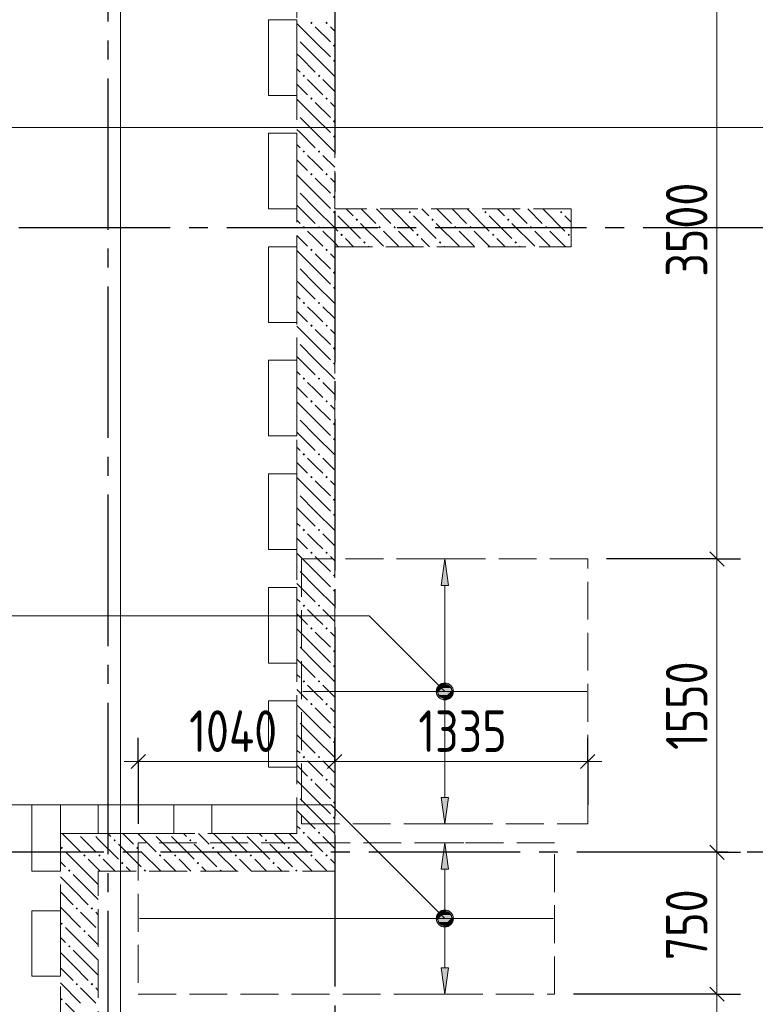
# Model space of a CAD drawing. Header units: millimetres. Extents: x 0 to 43617, y 0 to 59400.
# Tile 8 of 36: x 7459 to 11347, y 31627 to 36830. Entities that reach past the tile are written whole.
import ezdxf

# ---------------------------------------------------------------- set-up
doc = ezdxf.new("R2010")
doc.units = ezdxf.units.MM
doc.linetypes.add('______2', pattern=[270, 200, -70])
doc.linetypes.add('______5', pattern=[1100, 800, -100, 100, -100])
for name, color, linetype, lineweight in [('Standard', 7, 'Continuous', 25), ('ДОП Верх по У', 7, 'Continuous', 25), ('Оси', 40, '______5', 18), ('Позиционная метка номер позиции', 7, 'Continuous', 13), ('Примечания', 7, 'Continuous', 25)]:
    doc.layers.add(name, color=color, linetype=linetype, lineweight=lineweight)
doc.layers.add('ЖБ Перекрытие верхний уровень', color=7, linetype='Continuous', lineweight=25, true_color=0xe0e0ff)
doc.layers.add('ЖБ Стена верхний уровень', color=7, linetype='Continuous', lineweight=25, true_color=0x006e00)
doc.styles.add('GOST 2.304-81', font='txt')

msp = doc.modelspace()

# ---------------------------------------------------------------- hatches: boundary and pattern name
at = {"layer": 'ДОП Верх по У', "linetype": 'Continuous', "lineweight": 13, "transparency": 33554687}
for points in [[(9726, 33840), (9706, 33980), (9686, 33840)], [(9673.7, 33298.7), (9738.2, 33298.7), (9724.7, 33312.2)], [(9673.7, 33298.7), (9724.7, 33312.2), (9687.2, 33312.2)], [(9687.2, 33312.2), (9724.7, 33312.2), (9706, 33317.5)], [(9668.5, 33280), (9743.5, 33280), (9738.2, 33298.7)], [(9668.5, 33280), (9738.2, 33298.7), (9673.7, 33298.7)], [(9673.7, 33261.2), (9743.5, 33280), (9668.5, 33280)], [(9673.7, 33261.2), (9738.2, 33261.2), (9743.5, 33280)], [(9687.2, 33247.8), (9738.2, 33261.2), (9673.7, 33261.2)], [(9687.2, 33247.8), (9724.7, 33247.8), (9738.2, 33261.2)], [(9724.7, 33247.8), (9687.2, 33247.8), (9706, 33242.5)], [(9726, 32340), (9706, 32480), (9686, 32340)], [(9673.7, 32098.7), (9738.2, 32098.7), (9724.7, 32112.2)], [(9673.7, 32098.7), (9724.7, 32112.2), (9687.2, 32112.2)], [(9687.2, 32112.2), (9724.7, 32112.2), (9706, 32117.5)], [(9668.5, 32080), (9743.5, 32080), (9738.2, 32098.7)], [(9668.5, 32080), (9738.2, 32098.7), (9673.7, 32098.7)], [(9673.7, 32061.2), (9743.5, 32080), (9668.5, 32080)], [(9673.7, 32061.2), (9738.2, 32061.2), (9743.5, 32080)], [(9687.2, 32047.8), (9738.2, 32061.2), (9673.7, 32061.2)], [(9687.2, 32047.8), (9724.7, 32047.8), (9738.2, 32061.2)], [(9724.7, 32047.8), (9687.2, 32047.8), (9706, 32042.5)]]:
    msp.add_hatch(color=7, dxfattribs=at).paths.add_polyline_path(points)
for points in [[(9726, 32720), (9706, 32580), (9686, 32720)], [(9726, 31820), (9706, 31680), (9686, 31820)]]:
    msp.add_hatch(color=7, dxfattribs=at).paths.add_polyline_path(points, flags=16)
at = {"layer": 'ЖБ Стена верхний уровень', "linetype": 'Continuous', "lineweight": 18, "transparency": 33554687}
for points in [[(8994.5, 36813.1), (9001, 36819.6), (9007.5, 36813.1), (9001, 36806.6)], [(9074.5, 36813.1), (9081, 36819.6), (9087.5, 36813.1), (9081, 36806.6)], [(8924, 36736.6), (8927.5, 36733.1), (8924, 36729.7)], [(9114.5, 36693.1), (9121, 36699.6), (9124, 36696.6), (9124, 36689.7), (9121, 36686.6)], [(9114.5, 36613.1), (9121, 36619.6), (9124, 36616.6), (9124, 36609.7), (9121, 36606.6)], [(8954.5, 36533.1), (8960.9, 36539.6), (8967.4, 36533.1), (8960.9, 36526.6)], [(9034.5, 36533.1), (9041, 36539.6), (9047.4, 36533.1), (9041, 36526.6)], [(8994.5, 36413.1), (9001, 36419.6), (9007.5, 36413.1), (9001, 36406.6)], [(9074.5, 36413.1), (9081, 36419.6), (9087.5, 36413.1), (9081, 36406.6)], [(8924, 36336.6), (8927.5, 36333.1), (8924, 36329.7)], [(9114.5, 36293.1), (9121, 36299.6), (9124, 36296.6), (9124, 36289.7), (9121, 36286.6)], [(9114.5, 36213.1), (9121, 36219.6), (9124, 36216.6), (9124, 36209.7), (9121, 36206.6)], [(8954.5, 36133.1), (8960.9, 36139.6), (8967.4, 36133.1), (8960.9, 36126.6)], [(9034.5, 36133.1), (9041, 36139.6), (9047.4, 36133.1), (9041, 36126.6)], [(8994.5, 36013.1), (9001, 36019.6), (9007.5, 36013.1), (9001, 36006.6)], [(9074.5, 36013.1), (9081, 36019.6), (9087.5, 36013.1), (9081, 36006.6)], [(8924, 35936.6), (8927.5, 35933.1), (8924, 35929.7)], [(9114.5, 35893.1), (9121, 35899.6), (9124, 35896.6), (9124, 35889.7), (9121, 35886.6)], [(9114.5, 35813.1), (9121, 35819.6), (9124, 35816.6), (9124, 35809.7), (9121, 35806.6)], [(9124, 35816.6), (9127.5, 35813.1), (9124, 35809.7)], [(9514.5, 35813.1), (9521, 35819.6), (9527.5, 35813.1), (9521, 35806.6)], [(9914.5, 35813.1), (9921, 35819.6), (9927.5, 35813.1), (9921, 35806.6)], [(10314.5, 35813.1), (10321, 35819.6), (10327.5, 35813.1), (10321, 35806.6)], [(9234.5, 35773.1), (9241, 35779.6), (9247.4, 35773.1), (9241, 35766.6)], [(9634.5, 35773.1), (9641, 35779.6), (9647.4, 35773.1), (9641, 35766.6)], [(10034.5, 35773.1), (10041, 35779.6), (10047.4, 35773.1), (10041, 35766.6)], [(8954.5, 35733.1), (8960.9, 35739.6), (8967.4, 35733.1), (8960.9, 35726.6)], [(9034.5, 35733.1), (9041, 35739.6), (9047.4, 35733.1), (9041, 35726.6)], [(9154.5, 35693.1), (9160.9, 35699.6), (9167.4, 35693.1), (9160.9, 35686.6)], [(9354.5, 35733.1), (9360.9, 35739.6), (9367.4, 35733.1), (9360.9, 35726.6)], [(9434.5, 35733.1), (9441, 35739.6), (9447.4, 35733.1), (9441, 35726.6)], [(9554.5, 35693.1), (9560.9, 35699.6), (9567.4, 35693.1), (9560.9, 35686.6)], [(9754.5, 35733.1), (9760.9, 35739.6), (9767.4, 35733.1), (9760.9, 35726.6)], [(9834.5, 35733.1), (9841, 35739.6), (9847.4, 35733.1), (9841, 35726.6)], [(9954.5, 35693.1), (9960.9, 35699.6), (9967.4, 35693.1), (9960.9, 35686.6)], [(10154.5, 35733.1), (10160.9, 35739.6), (10167.4, 35733.1), (10160.9, 35726.6)], [(10234.5, 35733.1), (10241, 35739.6), (10247.4, 35733.1), (10241, 35726.6)], [(10354.5, 35693.1), (10360.9, 35699.6), (10367.4, 35693.1), (10360.9, 35686.6)], [(9274.5, 35653.1), (9281, 35659.6), (9287.5, 35653.1), (9281, 35646.6)], [(9674.5, 35653.1), (9681, 35659.6), (9687.5, 35653.1), (9681, 35646.6)], [(10074.5, 35653.1), (10081, 35659.6), (10087.5, 35653.1), (10081, 35646.6)], [(8994.5, 35613.1), (9001, 35619.6), (9007.5, 35613.1), (9001, 35606.6)], [(9074.5, 35613.1), (9081, 35619.6), (9087.5, 35613.1), (9081, 35606.6)], [(8924, 35536.6), (8927.5, 35533.1), (8924, 35529.7)], [(9114.5, 35493.1), (9121, 35499.6), (9124, 35496.6), (9124, 35489.7), (9121, 35486.6)], [(9114.5, 35413.1), (9121, 35419.6), (9124, 35416.6), (9124, 35409.7), (9121, 35406.6)], [(8954.5, 35333.1), (8960.9, 35339.6), (8967.4, 35333.1), (8960.9, 35326.6)], [(9034.5, 35333.1), (9041, 35339.6), (9047.4, 35333.1), (9041, 35326.6)], [(8994.5, 35213.1), (9001, 35219.6), (9007.5, 35213.1), (9001, 35206.6)], [(9074.5, 35213.1), (9081, 35219.6), (9087.5, 35213.1), (9081, 35206.6)], [(8924, 35136.6), (8927.5, 35133.1), (8924, 35129.7)], [(9114.5, 35093.1), (9121, 35099.6), (9124, 35096.6), (9124, 35089.7), (9121, 35086.6)], [(9114.5, 35013.1), (9121, 35019.6), (9124, 35016.6), (9124, 35009.7), (9121, 35006.6)], [(8954.5, 34933.1), (8960.9, 34939.6), (8967.4, 34933.1), (8960.9, 34926.6)], [(9034.5, 34933.1), (9041, 34939.6), (9047.4, 34933.1), (9041, 34926.6)], [(8994.5, 34813.1), (9001, 34819.6), (9007.5, 34813.1), (9001, 34806.6)], [(9074.5, 34813.1), (9081, 34819.6), (9087.5, 34813.1), (9081, 34806.6)], [(8924, 34736.6), (8927.5, 34733.1), (8924, 34729.7)], [(9114.5, 34693.1), (9121, 34699.6), (9124, 34696.6), (9124, 34689.7), (9121, 34686.6)], [(9114.5, 34613.1), (9121, 34619.6), (9124, 34616.6), (9124, 34609.7), (9121, 34606.6)], [(8954.5, 34533.1), (8960.9, 34539.6), (8967.4, 34533.1), (8960.9, 34526.6)], [(9034.5, 34533.1), (9041, 34539.6), (9047.4, 34533.1), (9041, 34526.6)], [(8994.5, 34413.1), (9001, 34419.6), (9007.5, 34413.1), (9001, 34406.6)], [(9074.5, 34413.1), (9081, 34419.6), (9087.5, 34413.1), (9081, 34406.6)], [(8924, 34336.6), (8927.5, 34333.1), (8924, 34329.7)], [(9114.5, 34293.1), (9121, 34299.6), (9124, 34296.6), (9124, 34289.7), (9121, 34286.6)], [(9114.5, 34213.1), (9121, 34219.6), (9124, 34216.6), (9124, 34209.7), (9121, 34206.6)], [(8954.5, 34133.1), (8960.9, 34139.6), (8967.4, 34133.1), (8960.9, 34126.6)], [(9034.5, 34133.1), (9041, 34139.6), (9047.4, 34133.1), (9041, 34126.6)], [(8994.5, 34013.1), (9001, 34019.6), (9007.5, 34013.1), (9001, 34006.6)], [(9074.5, 34013.1), (9081, 34019.6), (9087.5, 34013.1), (9081, 34006.6)], [(8924, 33936.6), (8927.5, 33933.1), (8924, 33929.7)], [(9114.5, 33893.1), (9121, 33899.6), (9124, 33896.6), (9124, 33889.7), (9121, 33886.6)], [(9114.5, 33813.1), (9121, 33819.6), (9124, 33816.6), (9124, 33809.7), (9121, 33806.6)], [(8954.5, 33733.1), (8960.9, 33739.6), (8967.4, 33733.1), (8960.9, 33726.6)], [(9034.5, 33733.1), (9041, 33739.6), (9047.4, 33733.1), (9041, 33726.6)], [(8994.5, 33613.1), (9001, 33619.6), (9007.5, 33613.1), (9001, 33606.6)], [(9074.5, 33613.1), (9081, 33619.6), (9087.5, 33613.1), (9081, 33606.6)], [(8924, 33536.6), (8927.5, 33533.1), (8924, 33529.7)], [(9114.5, 33493.1), (9121, 33499.6), (9124, 33496.6), (9124, 33489.7), (9121, 33486.6)], [(9114.5, 33413.1), (9121, 33419.6), (9124, 33416.6), (9124, 33409.7), (9121, 33406.6)], [(8954.5, 33333.1), (8960.9, 33339.6), (8967.4, 33333.1), (8960.9, 33326.6)], [(9034.5, 33333.1), (9041, 33339.6), (9047.4, 33333.1), (9041, 33326.6)], [(8994.5, 33213.1), (9001, 33219.6), (9007.5, 33213.1), (9001, 33206.6)], [(9074.5, 33213.1), (9081, 33219.6), (9087.5, 33213.1), (9081, 33206.6)], [(8924, 33136.6), (8927.5, 33133.1), (8924, 33129.7)], [(9114.5, 33093.1), (9121, 33099.6), (9124, 33096.6), (9124, 33089.7), (9121, 33086.6)], [(9114.5, 33013.1), (9121, 33019.6), (9124, 33016.6), (9124, 33009.7), (9121, 33006.6)], [(8954.5, 32933.1), (8960.9, 32939.6), (8967.4, 32933.1), (8960.9, 32926.6)], [(9034.5, 32933.1), (9041, 32939.6), (9047.4, 32933.1), (9041, 32926.6)], [(8994.5, 32813.1), (9001, 32819.6), (9007.5, 32813.1), (9001, 32806.6)], [(9074.5, 32813.1), (9081, 32819.6), (9087.5, 32813.1), (9081, 32806.6)], [(8924, 32736.6), (8927.5, 32733.1), (8924, 32729.7)], [(9114.5, 32693.1), (9121, 32699.6), (9124, 32696.6), (9124, 32689.7), (9121, 32686.6)], [(9114.5, 32613.1), (9121, 32619.6), (9124, 32616.6), (9124, 32609.7), (9121, 32606.6)], [(7764.3, 32530), (7760.9, 32526.6), (7757.6, 32530)], [(7844.3, 32530), (7841, 32526.6), (7837.6, 32530)], [(8164.3, 32530), (8160.9, 32526.6), (8157.6, 32530)], [(8244.3, 32530), (8241, 32526.6), (8237.6, 32530)], [(8564.3, 32530), (8560.9, 32526.6), (8557.6, 32530)], [(8644.3, 32530), (8641, 32526.6), (8637.6, 32530)], [(8954.5, 32533.1), (8960.9, 32539.6), (8967.4, 32533.1), (8964.3, 32530), (8957.6, 32530)], [(8964.3, 32530), (8960.9, 32526.6), (8957.6, 32530)], [(9034.5, 32533.1), (9041, 32539.6), (9047.4, 32533.1), (9044.3, 32530), (9037.6, 32530)], [(9044.3, 32530), (9041, 32526.6), (9037.6, 32530)], [(7954.5, 32493.1), (7960.9, 32499.6), (7967.4, 32493.1), (7960.9, 32486.6)], [(8354.5, 32493.1), (8360.9, 32499.6), (8367.4, 32493.1), (8360.9, 32486.6)], [(8754.5, 32493.1), (8760.9, 32499.6), (8767.4, 32493.1), (8760.9, 32486.6)], [(7674.5, 32453.1), (7681, 32459.6), (7687.5, 32453.1), (7681, 32446.6)], [(7794.5, 32413.1), (7801, 32419.6), (7807.5, 32413.1), (7801, 32406.6)], [(7874.5, 32413.1), (7881, 32419.6), (7887.5, 32413.1), (7881, 32406.6)], [(8074.5, 32453.1), (8081, 32459.6), (8087.5, 32453.1), (8081, 32446.6)], [(8194.5, 32413.1), (8201, 32419.6), (8207.5, 32413.1), (8201, 32406.6)], [(8274.5, 32413.1), (8281, 32419.6), (8287.5, 32413.1), (8281, 32406.6)], [(8474.5, 32453.1), (8481, 32459.6), (8487.5, 32453.1), (8481, 32446.6)], [(8594.5, 32413.1), (8601, 32419.6), (8607.5, 32413.1), (8601, 32406.6)], [(8674.5, 32413.1), (8681, 32419.6), (8687.5, 32413.1), (8681, 32406.6)], [(8874.5, 32453.1), (8881, 32459.6), (8887.5, 32453.1), (8881, 32446.6)], [(8994.5, 32413.1), (9001, 32419.6), (9007.5, 32413.1), (9001, 32406.6)], [(9074.5, 32413.1), (9081, 32419.6), (9087.5, 32413.1), (9081, 32406.6)], [(7994.5, 32373.1), (8001, 32379.6), (8007.5, 32373.1), (8001, 32366.6)], [(8394.5, 32373.1), (8401, 32379.6), (8407.5, 32373.1), (8401, 32366.6)], [(8794.5, 32373.1), (8801, 32379.6), (8807.5, 32373.1), (8801, 32366.6)], [(7714.5, 32333.1), (7721, 32339.6), (7727.5, 32333.1), (7721, 32326.6)], [(8114.5, 32333.1), (8121, 32339.6), (8127.5, 32333.1), (8124.3, 32330), (8117.6, 32330)], [(8514.5, 32333.1), (8521, 32339.6), (8527.5, 32333.1), (8524.3, 32330), (8517.6, 32330)], [(8914.5, 32333.1), (8921, 32339.6), (8927.5, 32333.1), (8924.3, 32330), (8917.6, 32330)], [(7754.5, 32133.1), (7760.9, 32139.6), (7767.4, 32133.1), (7760.9, 32126.6)], [(7834.5, 32133.1), (7841, 32139.6), (7847.4, 32133.1), (7841, 32126.6)], [(7674.5, 32053.1), (7681, 32059.6), (7687.5, 32053.1), (7681, 32046.6)], [(7794.5, 32013.1), (7801, 32019.6), (7807.5, 32013.1), (7801, 32006.6)], [(7714.5, 31933.1), (7721, 31939.6), (7727.5, 31933.1), (7721, 31926.6)], [(7754.5, 31733.1), (7760.9, 31739.6), (7767.4, 31733.1), (7760.9, 31726.6)], [(7834.5, 31733.1), (7841, 31739.6), (7847.4, 31733.1), (7841, 31726.6)], [(7674.5, 31653.1), (7681, 31659.6), (7687.5, 31653.1), (7681, 31646.6)]]:
    msp.add_hatch(color=7, dxfattribs=at).paths.add_polyline_path(points, flags=16)
at = {"layer": 'Позиционная метка номер позиции', "linetype": 'Continuous', "lineweight": 13, "transparency": 33554687}
for points in [[(9674.2, 33248.2), (9717.5, 33323.3), (9662.7, 33268.5)], [(9662.7, 33268.5), (9717.5, 33323.3), (9694.5, 33323.3)], [(9662.7, 33268.5), (9694.5, 33323.3), (9662.7, 33291.4)], [(9662.7, 33291.4), (9694.5, 33323.3), (9674.2, 33311.8)], [(9674.2, 33248.2), (9737.8, 33311.8), (9717.5, 33323.3)], [(9694.5, 33236.7), (9737.8, 33311.8), (9674.2, 33248.2)], [(9694.5, 33236.7), (9749.3, 33291.4), (9737.8, 33311.8)], [(9717.5, 33236.7), (9749.3, 33291.4), (9694.5, 33236.7)], [(9717.5, 33236.7), (9749.3, 33268.5), (9749.3, 33291.4)], [(9749.3, 33268.5), (9717.5, 33236.7), (9737.8, 33248.2)], [(9674.2, 32048.2), (9717.5, 32123.3), (9662.7, 32068.5)], [(9662.7, 32068.5), (9717.5, 32123.3), (9694.5, 32123.3)], [(9662.7, 32068.5), (9694.5, 32123.3), (9662.7, 32091.4)], [(9662.7, 32091.4), (9694.5, 32123.3), (9674.2, 32111.8)], [(9674.2, 32048.2), (9737.8, 32111.8), (9717.5, 32123.3)], [(9694.5, 32036.7), (9737.8, 32111.8), (9674.2, 32048.2)], [(9694.5, 32036.7), (9749.3, 32091.4), (9737.8, 32111.8)], [(9717.5, 32036.7), (9749.3, 32091.4), (9694.5, 32036.7)], [(9717.5, 32036.7), (9749.3, 32068.5), (9749.3, 32091.4)], [(9749.3, 32068.5), (9717.5, 32036.7), (9737.8, 32048.2)]]:
    msp.add_hatch(color=7, dxfattribs=at).paths.add_polyline_path(points)

# ---------------------------------------------------------------- linework, layer by layer
at = {"layer": 'Standard', "color": 7, "linetype": 'Continuous', "lineweight": 13, "transparency": 33554687}
for p, q in [((11144.3, 37480.1), (11144.3, 33980)), ((11144.3, 33980), (11144.3, 32430)), ((8086, 32910.1), (8011, 32910.1)), ((9124, 32910.1), (8086, 32910.1)), ((10461, 32910.1), (9124, 32910.1)), ((10461, 32910.1), (10536, 32910.1)), ((11144.3, 32430), (11144.3, 31680)), ((11144.3, 31680), (11144.3, 29880))]:
    msp.add_line(p, q, dxfattribs=at)
at = {"layer": 'Standard', "color": 251, "linetype": 'Continuous', "lineweight": -3, "true_color": 0x656565, "transparency": 33554687}
for p, q in [((11144.3, 33980), (11019.3, 33980)), ((11144.3, 33980), (11269.2, 33980)), ((8086, 32910.1), (8086, 33035.1)), ((9124, 32910.1), (9124, 33035.1)), ((10461, 32910.1), (10461, 33035.1)), ((8086, 32910.1), (8086, 32785.1)), ((8086, 32910.1), (8086, 32580)), ((9124, 32910.1), (9124, 32785.1)), ((9124, 32910.1), (9124, 32680.1)), ((10461, 32910.1), (10461, 32785.1)), ((10461, 32910.1), (10461, 32680.1)), ((11144.3, 32430), (11019.3, 32430)), ((11144.3, 32430), (11269.2, 32430)), ((11144.3, 32430), (11144.3, 32430)), ((11144.3, 31680), (11019.3, 31680)), ((11144.3, 31680), (11269.2, 31680))]:
    msp.add_line(p, q, dxfattribs=at)
at = {"layer": 'Standard', "color": 7, "linetype": 'Continuous', "lineweight": 25, "transparency": 33554687}
for p, q in [((11106.7, 34017.5), (11181.8, 33942.5)), ((8123.5, 32947.6), (8048.5, 32872.6)), ((9161.5, 32947.6), (9086.5, 32872.6)), ((10498.5, 32947.6), (10423.5, 32872.6)), ((11106.7, 32467.5), (11181.8, 32392.5)), ((11106.7, 31717.5), (11181.8, 31642.5))]:
    msp.add_line(p, q, dxfattribs=at)
at = {"layer": 'Standard', "color": 254, "linetype": 'Continuous', "lineweight": 13, "true_color": 0xc4c4ff, "transparency": 33554687}
msp.add_lwpolyline([(7992, 10698), (32674, 10698), (32674, 56820), (7992, 56820), (7992, 10698)], dxfattribs=at)
at = {"layer": 'Standard', "color": 251, "linetype": 'Continuous', "lineweight": -3, "true_color": 0x656565, "transparency": 33554687}
for points in [[(11144.3, 33980), (11127.3, 33980), (11127.3, 33980), (11127.3, 33980), (11127.3, 33980), (11127.3, 33980), (11127.3, 33980), (11127.3, 33980), (11127.3, 33980), (11127.3, 33980), (11127.3, 33980), (11127.3, 33980), (11127.3, 33980), (11127.3, 33980), (11127.3, 33980), (11127.3, 33980), (11127.3, 33980), (11127.3, 33980), (11127.3, 33980), (11127.3, 33980), (11127.3, 33980), (10561, 33980)], [(11144.3, 31680), (11127.3, 31680), (11127.3, 31680), (11127.3, 31680), (11127.3, 31680), (11127.3, 31680), (11127.3, 31680), (11127.3, 31680), (11127.3, 31680), (11127.3, 31680), (11127.3, 31680), (11127.3, 31680), (11127.3, 31680), (11127.3, 31680), (11127.3, 31680), (11127.3, 31680), (11127.3, 31680), (10386, 31680)]]:
    msp.add_lwpolyline(points, dxfattribs=at)
at = {"layer": 'ДОП Верх по У', "color": 251, "linetype": 'Continuous', "lineweight": 13, "true_color": 0x494949, "transparency": 33554687}
for p, q in [((9706, 33980), (9606, 33980)), ((9706, 33980), (9686, 33840)), ((9726, 33840), (9706, 33980)), ((9706, 33980), (9806, 33980)), ((9706, 33980), (9706, 33980)), ((9686, 33840), (9726, 33840)), ((9706, 33310), (9706, 33840)), ((9668.5, 33280), (9668.5, 33280)), ((9743.5, 33280), (9743.5, 33280)), ((9706, 32720), (9706, 33250)), ((9706, 32580), (9686, 32720)), ((9686, 32720), (9726, 32720)), ((9726, 32720), (9706, 32580)), ((9706, 32580), (9606, 32580)), ((9706, 32580), (9806, 32580)), ((9706, 32580), (9706, 32580)), ((9706, 32480), (9606, 32480)), ((9706, 32480), (9686, 32340)), ((9726, 32340), (9706, 32480)), ((9706, 32480), (9806, 32480)), ((9706, 32480), (9706, 32480)), ((9686, 32340), (9726, 32340)), ((9706, 32110), (9706, 32340)), ((9668.5, 32080), (9668.5, 32080)), ((9743.5, 32080), (9743.5, 32080)), ((9706, 31820), (9706, 32050)), ((9706, 31680), (9686, 31820)), ((9686, 31820), (9726, 31820)), ((9726, 31820), (9706, 31680)), ((9706, 31680), (9606, 31680)), ((9706, 31680), (9806, 31680)), ((9706, 31680), (9706, 31680))]:
    msp.add_line(p, q, dxfattribs=at)
at = {"layer": 'ДОП Верх по У', "color": 7, "linetype": 'Continuous', "lineweight": 18, "transparency": 33554687}
for p, q in [((10456, 33280), (8956, 33280)), ((8092, 32080), (10280, 32080))]:
    msp.add_line(p, q, dxfattribs=at)
at = {"layer": 'ДОП Верх по У', "color": 251, "linetype": 'Continuous', "lineweight": 13, "true_color": 0x494949, "transparency": 33554687}
for centre in [(9706, 33280), (9706, 32080)]:
    msp.add_circle(centre, 37.5, dxfattribs=at)
at = {"layer": 'ЖБ Перекрытие верхний уровень', "color": 7, "linetype": 'Continuous', "lineweight": 18, "transparency": 33554687}
for p, q in [((8774, 36830), (8924, 36830)), ((8774, 36430), (8774, 36830)), ((8924, 36830), (8924, 36430)), ((8924, 36430), (8774, 36430)), ((8774, 35830), (8774, 36230)), ((8774, 36230), (8924, 36230)), ((8924, 36230), (8924, 35830)), ((8924, 35830), (8774, 35830)), ((8774, 35630), (8924, 35630)), ((8774, 35230), (8774, 35630)), ((8924, 35630), (8924, 35230)), ((8924, 35230), (8774, 35230)), ((8774, 34630), (8774, 35030)), ((8774, 35030), (8924, 35030)), ((8924, 35030), (8924, 34630)), ((8924, 34630), (8774, 34630)), ((8774, 34430), (8924, 34430)), ((8774, 34030), (8774, 34430)), ((8924, 34430), (8924, 34030)), ((8924, 34030), (8774, 34030)), ((8774, 33830), (8924, 33830)), ((8774, 33430), (8774, 33830)), ((8924, 33830), (8924, 33430)), ((8924, 33430), (8774, 33430)), ((8774, 32880), (8774, 33230)), ((8774, 33230), (8924, 33230)), ((8924, 33230), (8924, 32880)), ((8924, 32880), (8774, 32880)), ((7524, 32680), (7674, 32680)), ((7524, 32330), (7524, 32680)), ((7674, 32680), (7674, 32330)), ((7874, 32680), (8274, 32680)), ((7874, 32530), (7874, 32680)), ((8274, 32680), (8274, 32530)), ((8474, 32530), (8474, 32680)), ((8474, 32680), (8924, 32680)), ((8924, 32680), (8924, 32530)), ((8274, 32530), (7874, 32530)), ((8924, 32530), (8474, 32530)), ((7674, 32330), (7524, 32330)), ((7524, 31775), (7524, 32120)), ((7524, 32120), (7674, 32120)), ((7674, 32120), (7674, 31775)), ((7674, 31775), (7524, 31775))]:
    msp.add_line(p, q, dxfattribs=at)
at = {"layer": 'ЖБ Стена верхний уровень', "color": 251, "linetype": '______2', "lineweight": 13, "true_color": 0x656565, "transparency": 33554687}
for p, q in [((9124, 35830), (9124, 39130)), ((8924, 38930), (8924, 32530)), ((10374, 35830), (9124, 35830)), ((10374, 35630), (10374, 35830)), ((9124, 32530), (9124, 35630)), ((9124, 35630), (10374, 35630)), ((7874, 32530), (7674, 32530)), ((7674, 32530), (7674, 29230)), ((8924, 32530), (7874, 32530)), ((9124, 32330), (9124, 32530)), ((7874, 32330), (9124, 32330)), ((7874, 29230), (7874, 32330))]:
    msp.add_line(p, q, dxfattribs=at)
at = {"layer": 'ЖБ Стена верхний уровень', "color": 9, "linetype": 'Continuous', "lineweight": 18, "true_color": 0xc7c7c7, "transparency": 33554687}
for p, q in [((9021, 36713.1), (8924, 36810.1)), ((9021, 36793.1), (9101, 36713.1)), ((9101, 36793.1), (9124, 36770.1)), ((8941, 36713.1), (9021, 36633.1)), ((9021, 36713.1), (9101, 36633.1)), ((8941, 36633.1), (8924, 36650.1)), ((8941, 36633.1), (9021, 36553.1)), ((9021, 36633.1), (9124, 36530.1)), ((8924, 36570.1), (8941, 36553.1)), ((8924, 36490.1), (8981, 36433.1)), ((9021, 36473.1), (8981, 36513.1)), ((9060.9, 36513.1), (9124, 36450.1)), ((9060.9, 36433.1), (9021, 36473.1)), ((9021, 36313.1), (8924, 36410.1)), ((9021, 36393.1), (9101, 36313.1)), ((9101, 36393.1), (9124, 36370.1)), ((8941, 36313.1), (9021, 36233.1)), ((9021, 36313.1), (9101, 36233.1)), ((8941, 36233.1), (8924, 36250.1)), ((8941, 36233.1), (9021, 36153.1)), ((9021, 36233.1), (9124, 36130.1)), ((8924, 36170.1), (8941, 36153.1)), ((9021, 36073.1), (8981, 36113.1)), ((9060.9, 36113.1), (9124, 36050.1)), ((8924, 36090.1), (8981, 36033.1)), ((9060.9, 36033.1), (9021, 36073.1)), ((9021, 35913.1), (8924, 36010.1)), ((9021, 35993.1), (9101, 35913.1)), ((9101, 35993.1), (9124, 35970.1)), ((8941, 35913.1), (9021, 35833.1)), ((9021, 35913.1), (9101, 35833.1)), ((8941, 35833.1), (8924, 35850.1)), ((8941, 35833.1), (9021, 35753.1)), ((9021, 35833.1), (9124, 35730.1)), ((9221, 35793.1), (9184.1, 35830)), ((9264.1, 35830), (9341, 35753.1)), ((9344.1, 35830), (9421, 35753.1)), ((9424.1, 35830), (9541, 35713.1)), ((9621, 35793.1), (9584.1, 35830)), ((9664.1, 35830), (9741, 35753.1)), ((9744.1, 35830), (9821, 35753.1)), ((9824.1, 35830), (9941, 35713.1)), ((10021, 35793.1), (9984.1, 35830)), ((10064.1, 35830), (10141, 35753.1)), ((10144.1, 35830), (10221, 35753.1)), ((10224.1, 35830), (10341, 35713.1)), ((8924, 35770.1), (8941, 35753.1)), ((9141, 35793.1), (9260.9, 35673.1)), ((9260.9, 35753.1), (9381, 35633.1)), ((9541, 35793.1), (9660.9, 35673.1)), ((9660.9, 35753.1), (9781, 35633.1)), ((9941, 35793.1), (10060.9, 35673.1)), ((10060.9, 35753.1), (10181, 35633.1)), ((10341, 35793.1), (10374, 35760.1)), ((9021, 35673.1), (8981, 35713.1)), ((9060.9, 35713.1), (9124, 35650.1)), ((9124, 35730.1), (9141, 35713.1)), ((9421, 35673.1), (9381, 35713.1)), ((9460.9, 35713.1), (9544.1, 35630)), ((9821, 35673.1), (9781, 35713.1)), ((9860.9, 35713.1), (9944.1, 35630)), ((10221, 35673.1), (10181, 35713.1)), ((10260.9, 35713.1), (10344.1, 35630)), ((8924, 35690.1), (8981, 35633.1)), ((9060.9, 35633.1), (9021, 35673.1)), ((9124, 35650.1), (9144.1, 35630)), ((9181, 35673.1), (9224.1, 35630)), ((9460.9, 35633.1), (9421, 35673.1)), ((9581, 35673.1), (9624.1, 35630)), ((9860.9, 35633.1), (9821, 35673.1)), ((9981, 35673.1), (10024.1, 35630)), ((10260.9, 35633.1), (10221, 35673.1)), ((9021, 35513.1), (8924, 35610.1)), ((9021, 35593.1), (9101, 35513.1)), ((9101, 35593.1), (9124, 35570.1)), ((9304.1, 35630), (9301, 35633.1)), ((9704.1, 35630), (9701, 35633.1)), ((10104.1, 35630), (10101, 35633.1)), ((8941, 35513.1), (9021, 35433.1)), ((9021, 35513.1), (9101, 35433.1)), ((8941, 35433.1), (8924, 35450.1)), ((8941, 35433.1), (9021, 35353.1)), ((9021, 35433.1), (9124, 35330.1)), ((8924, 35370.1), (8941, 35353.1)), ((8924, 35290.1), (8981, 35233.1)), ((9021, 35273.1), (8981, 35313.1)), ((9060.9, 35313.1), (9124, 35250.1)), ((9060.9, 35233.1), (9021, 35273.1)), ((9021, 35113.1), (8924, 35210.1)), ((9021, 35193.1), (9101, 35113.1)), ((9101, 35193.1), (9124, 35170.1)), ((8941, 35113.1), (9021, 35033.1)), ((9021, 35113.1), (9101, 35033.1)), ((8941, 35033.1), (8924, 35050.1)), ((8941, 35033.1), (9021, 34953.1)), ((9021, 35033.1), (9124, 34930.1)), ((8924, 34970.1), (8941, 34953.1)), ((8924, 34890.1), (8981, 34833.1)), ((9021, 34873.1), (8981, 34913.1)), ((9060.9, 34833.1), (9021, 34873.1)), ((9060.9, 34913.1), (9124, 34850.1)), ((9021, 34713.1), (8924, 34810.1)), ((9021, 34793.1), (9101, 34713.1)), ((9101, 34793.1), (9124, 34770.1)), ((8941, 34713.1), (9021, 34633.1)), ((9021, 34713.1), (9101, 34633.1)), ((8941, 34633.1), (8924, 34650.1)), ((8941, 34633.1), (9021, 34553.1)), ((9021, 34633.1), (9124, 34530.1)), ((8924, 34570.1), (8941, 34553.1)), ((9021, 34473.1), (8981, 34513.1)), ((9060.9, 34513.1), (9124, 34450.1)), ((8924, 34490.1), (8981, 34433.1)), ((9060.9, 34433.1), (9021, 34473.1)), ((9021, 34313.1), (8924, 34410.1)), ((9021, 34393.1), (9101, 34313.1)), ((9101, 34393.1), (9124, 34370.1)), ((8941, 34313.1), (9021, 34233.1)), ((9021, 34313.1), (9101, 34233.1)), ((8941, 34233.1), (8924, 34250.1)), ((8941, 34233.1), (9021, 34153.1)), ((9021, 34233.1), (9124, 34130.1)), ((8924, 34170.1), (8941, 34153.1)), ((8924, 34090.1), (8981, 34033.1)), ((9021, 34073.1), (8981, 34113.1)), ((9060.9, 34113.1), (9124, 34050.1)), ((9060.9, 34033.1), (9021, 34073.1)), ((9021, 33913.1), (8924, 34010.1)), ((9021, 33993.1), (9101, 33913.1)), ((9101, 33993.1), (9124, 33970.1)), ((8941, 33913.1), (9021, 33833.1)), ((9021, 33913.1), (9101, 33833.1)), ((8941, 33833.1), (8924, 33850.1)), ((8941, 33833.1), (9021, 33753.1)), ((9021, 33833.1), (9124, 33730.1)), ((8924, 33770.1), (8941, 33753.1)), ((8924, 33690.1), (8981, 33633.1)), ((9021, 33673.1), (8981, 33713.1)), ((9060.9, 33633.1), (9021, 33673.1)), ((9060.9, 33713.1), (9124, 33650.1)), ((9021, 33513.1), (8924, 33610.1)), ((9021, 33593.1), (9101, 33513.1)), ((9101, 33593.1), (9124, 33570.1)), ((8941, 33513.1), (9021, 33433.1)), ((9021, 33513.1), (9101, 33433.1)), ((8941, 33433.1), (8924, 33450.1)), ((8941, 33433.1), (9021, 33353.1)), ((9021, 33433.1), (9124, 33330.1)), ((8924, 33370.1), (8941, 33353.1)), ((9021, 33273.1), (8981, 33313.1)), ((9060.9, 33313.1), (9124, 33250.1)), ((8924, 33290.1), (8981, 33233.1)), ((9060.9, 33233.1), (9021, 33273.1)), ((9021, 33113.1), (8924, 33210.1)), ((9021, 33193.1), (9101, 33113.1)), ((9101, 33193.1), (9124, 33170.1)), ((8941, 33113.1), (9021, 33033.1)), ((9021, 33113.1), (9101, 33033.1)), ((8941, 33033.1), (8924, 33050.1)), ((8941, 33033.1), (9021, 32953.1)), ((9021, 33033.1), (9124, 32930.1)), ((8924, 32970.1), (8941, 32953.1)), ((8924, 32890.1), (8981, 32833.1)), ((9021, 32873.1), (8981, 32913.1)), ((9060.9, 32913.1), (9124, 32850.1)), ((9060.9, 32833.1), (9021, 32873.1)), ((9021, 32713.1), (8924, 32810.1)), ((9021, 32793.1), (9101, 32713.1)), ((9101, 32793.1), (9124, 32770.1)), ((8941, 32713.1), (9021, 32633.1)), ((9021, 32713.1), (9101, 32633.1)), ((8941, 32633.1), (8924, 32650.1)), ((8941, 32633.1), (9021, 32553.1)), ((9021, 32633.1), (9124, 32530.1)), ((7684.1, 32530), (7781, 32433.1)), ((7924.1, 32530), (7941, 32513.1)), ((8004.1, 32530), (8060.9, 32473.1)), ((8084.1, 32530), (8181, 32433.1)), ((8324.1, 32530), (8341, 32513.1)), ((8404.1, 32530), (8460.9, 32473.1)), ((8484.1, 32530), (8581, 32433.1)), ((8724.1, 32530), (8741, 32513.1)), ((8804.1, 32530), (8860.9, 32473.1)), ((8884.1, 32530), (8981, 32433.1)), ((8924, 32570.1), (8941, 32553.1)), ((7821, 32473.1), (7781, 32513.1)), ((7860.9, 32433.1), (7821, 32473.1)), ((7860.9, 32513.1), (7874, 32500.1)), ((7874, 32500.1), (7981, 32393.1)), ((7981, 32473.1), (8101, 32353.1)), ((8221, 32473.1), (8181, 32513.1)), ((8260.9, 32433.1), (8221, 32473.1)), ((8260.9, 32513.1), (8381, 32393.1)), ((8381, 32473.1), (8501, 32353.1)), ((8621, 32473.1), (8581, 32513.1)), ((8660.9, 32433.1), (8621, 32473.1)), ((8660.9, 32513.1), (8781, 32393.1)), ((8781, 32473.1), (8901, 32353.1)), ((9021, 32473.1), (8981, 32513.1)), ((9060.9, 32433.1), (9021, 32473.1)), ((9060.9, 32513.1), (9124, 32450.1)), ((7821, 32313.1), (7701, 32433.1)), ((8204.1, 32330), (8101, 32433.1)), ((8604.1, 32330), (8501, 32433.1)), ((9004.1, 32330), (8901, 32433.1)), ((7674, 32380.1), (7701, 32353.1)), ((7821, 32393.1), (7874, 32340.1)), ((7901, 32393.1), (7964.1, 32330)), ((8221, 32393.1), (8284.1, 32330)), ((8301, 32393.1), (8364.1, 32330)), ((8621, 32393.1), (8684.1, 32330)), ((8701, 32393.1), (8764.1, 32330)), ((9021, 32393.1), (9084.1, 32330)), ((9101, 32393.1), (9124, 32370.1)), ((7874, 32340.1), (7884.1, 32330)), ((8044.1, 32330), (8021, 32353.1)), ((8444.1, 32330), (8421, 32353.1)), ((8844.1, 32330), (8821, 32353.1)), ((7741, 32233.1), (7674, 32300.1)), ((7741, 32313.1), (7821, 32233.1)), ((7821, 32313.1), (7874, 32260.1)), ((7674, 32220.1), (7741, 32153.1)), ((7741, 32233.1), (7821, 32153.1)), ((7821, 32233.1), (7874, 32180.1)), ((7674, 32140.1), (7781, 32033.1)), ((7821, 32073.1), (7781, 32113.1)), ((7860.9, 32113.1), (7874, 32100.1)), ((7860.9, 32033.1), (7821, 32073.1)), ((7821, 31913.1), (7701, 32033.1)), ((7674, 31980.1), (7701, 31953.1)), ((7821, 31993.1), (7874, 31940.1)), ((7741, 31833.1), (7674, 31900.1)), ((7741, 31913.1), (7821, 31833.1)), ((7821, 31913.1), (7874, 31860.1)), ((7674, 31820.1), (7741, 31753.1)), ((7741, 31833.1), (7821, 31753.1)), ((7821, 31833.1), (7874, 31780.1)), ((7674, 31740.1), (7781, 31633.1)), ((7821, 31673.1), (7781, 31713.1)), ((7860.9, 31713.1), (7874, 31700.1)), ((7860.9, 31633.1), (7821, 31673.1)), ((7821, 31513.1), (7701, 31633.1))]:
    msp.add_line(p, q, dxfattribs=at)
at = {"layer": 'Оси', "color": 8, "linetype": '______5', "lineweight": -3, "transparency": 33554687}
for p, q in [((9124, 57820), (9124, 7100)), ((7924, 57420), (7924, 7100)), ((22554, 35730), (3600, 35730)), ((23304, 32430), (3600, 32430))]:
    msp.add_line(p, q, dxfattribs=at)
at = {"layer": 'Позиционная метка номер позиции', "color": 7, "linetype": 'Continuous', "lineweight": 13, "transparency": 33554687}
for p, q in [((9674.2, 33311.8), (9674.2, 33311.8)), ((9737.8, 33311.8), (9737.8, 33311.8)), ((9674.2, 33248.2), (9674.2, 33248.2)), ((9737.8, 33248.2), (9737.8, 33248.2)), ((9674.2, 32111.8), (9674.2, 32111.8)), ((9737.8, 32111.8), (9737.8, 32111.8)), ((9674.2, 32048.2), (9674.2, 32048.2)), ((9737.8, 32048.2), (9737.8, 32048.2))]:
    msp.add_line(p, q, dxfattribs=at)
for points in [[(12704, 35730), (12173, 36261), (4920.5, 36261)], [(9706, 33280), (9306, 33680), (4920.5, 33680)], [(9706, 32080), (9106, 32680), (4920.5, 32680)]]:
    msp.add_lwpolyline(points, dxfattribs=at)
for centre in [(9706, 33280), (9706, 32080)]:
    msp.add_circle(centre, 45, dxfattribs=at)
at = {"layer": 'Примечания', "color": 7, "linetype": '______2', "lineweight": 18, "transparency": 33554687}
for p, q in [((10461, 33980), (8949, 33980)), ((8949, 33980), (8949, 32580.1)), ((10461, 32580.1), (10461, 33980)), ((8949, 32580.1), (10461, 32580.1)), ((10286, 32480), (8086, 32480)), ((8086, 32480), (8086, 31680)), ((10286, 31680), (10286, 32480)), ((8086, 31680), (10286, 31680))]:
    msp.add_line(p, q, dxfattribs=at)

# ---------------------------------------------------------------- texts
at = {"layer": 'Standard', "color": 7, "linetype": 'Continuous', "lineweight": 25, "transparency": 33554687, "char_height": 220, "attachment_point": 7, "rotation": 90, "style": 'GOST 2.304-81'}
for s, insert, width in [('3500', (11094.2, 35472), 641.476), ('1550', (11094.2, 32970.4), 594.589), ('750', (11094.2, 31859.5), 516.396)]:
    msp.add_mtext(s, dxfattribs=dict(at, insert=insert, width=width))
at = {"layer": 'Standard', "color": 7, "linetype": 'Continuous', "lineweight": 25, "transparency": 33554687, "char_height": 220, "attachment_point": 7, "style": 'GOST 2.304-81'}
for s, insert, width in [('1040', (8354.8, 32960.1), 625.735), ('1335', (9565.8, 32960.1), 579.012)]:
    msp.add_mtext(s, dxfattribs=dict(at, insert=insert, width=width))

doc.saveas('drawing.dxf')
